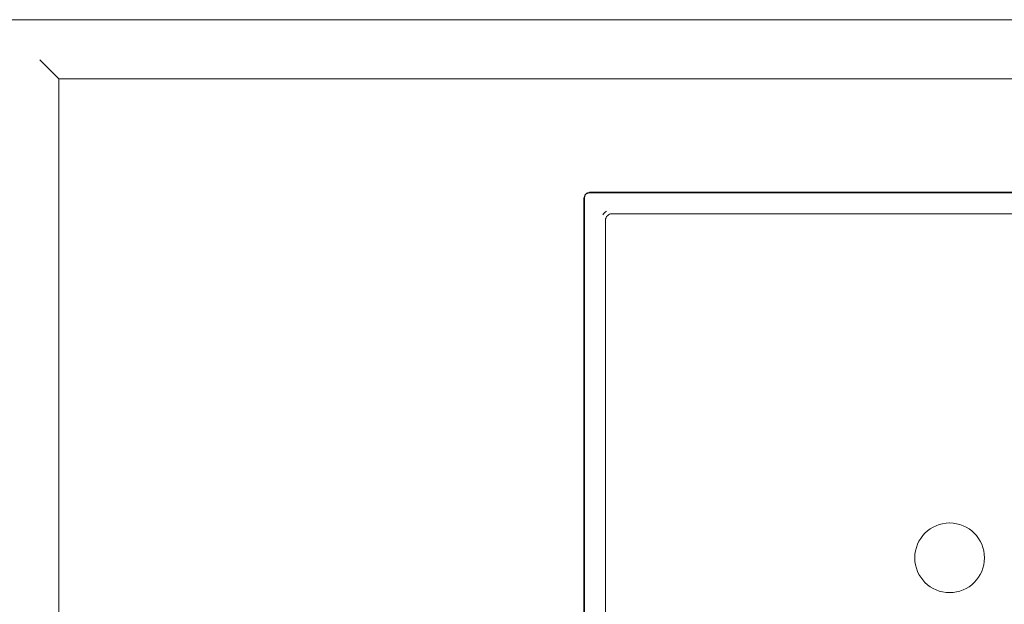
# Model space of a CAD drawing. Header units: millimetres. Extents: x -281 to 121694, y -16481 to 65128.
# Tile 44 of 256: x 14309 to 14776, y 18922 to 19199. Entities that reach past the tile are written whole.
import ezdxf

# ---------------------------------------------------------------- set-up
doc = ezdxf.new("R2010")
doc.units = ezdxf.units.MM
for name, color, linetype, lineweight in [('A--L$01A__Algemeen', 7, 'Continuous', 5), ('A--L74__VasteSanitaireVoorz', 1, 'Continuous', 5), ('A--L82__LosseGebruikersInvent', 1, 'Continuous', 5)]:
    doc.layers.add(name, color=color, linetype=linetype, lineweight=lineweight)

# ---------------------------------------------------------------- blocks, each defined once
blk = doc.blocks.new('NLRS_82_FU_UN_spoekbak_gen_kad - spoelbak dxbxh 900x900x957-V502-L_80_ 16')
at = {"layer": 'A--L$01A__Algemeen'}
for p, q in [((422, -549.32), (422, 294.68)), ((422, -549.32), (422, 294.68)), ((173.28, -152.32), (173.28, -492.32)), ((170, -495.6), (-170, -495.6)), ((-422, -549.32), (422, -549.32)), ((0, -549.32), (-422, -549.32)), ((0, -549.32), (422, -549.32)), ((429.27, -556.59), (423.73, -551.06)), ((-450, -577.32), (450, -577.32))]:
    blk.add_line(p, q, dxfattribs=at)
blk.add_arc((170, -492.32), 3.28, 270, 0, dxfattribs=at)
for points in [[(422, -549.32), (422.21, -549.54), (422.64, -549.96), (423.24, -550.57), (423.58, -550.9), (423.73, -551.06)], [(429.27, -556.59), (429.42, -556.75), (429.77, -557.09), (430.38, -557.71), (430.82, -558.14), (431.04, -558.36)]]:
    blk.add_open_spline(points, degree=3, dxfattribs=at)
at = {"layer": 'A--L74__VasteSanitaireVoorz'}
for p, q in [((173, -152.32), (173, -492.32)), ((163, -482.32), (163, -162.32)), ((-160, -485.32), (160, -485.32)), ((170, -495.32), (-170, -495.32))]:
    blk.add_line(p, q, dxfattribs=at)
for centre, radius, start, end in [((0, -322.32), 16.5, 0, 180), ((0, -322.32), 16.5, 180, 360), ((160, -482.32), 3, 270, 0), ((160, -482.32), 5, 300, 330), ((170, -492.32), 3, 330, 360), ((170, -492.32), 3, 270, 285), ((170, -492.32), 3, 293.0164, 300)]:
    blk.add_arc(centre, radius, start, end, dxfattribs=at)

msp = doc.modelspace()

# ---------------------------------------------------------------- block references
at = {"layer": 'A--L82__LosseGebruikersInvent', "rotation": 180}
msp.add_blockref('NLRS_82_FU_UN_spoekbak_gen_kad - spoelbak dxbxh 900x900x957-V502-L_80_ 16', (14750, 18621.78), dxfattribs=at)

doc.saveas('drawing.dxf')
